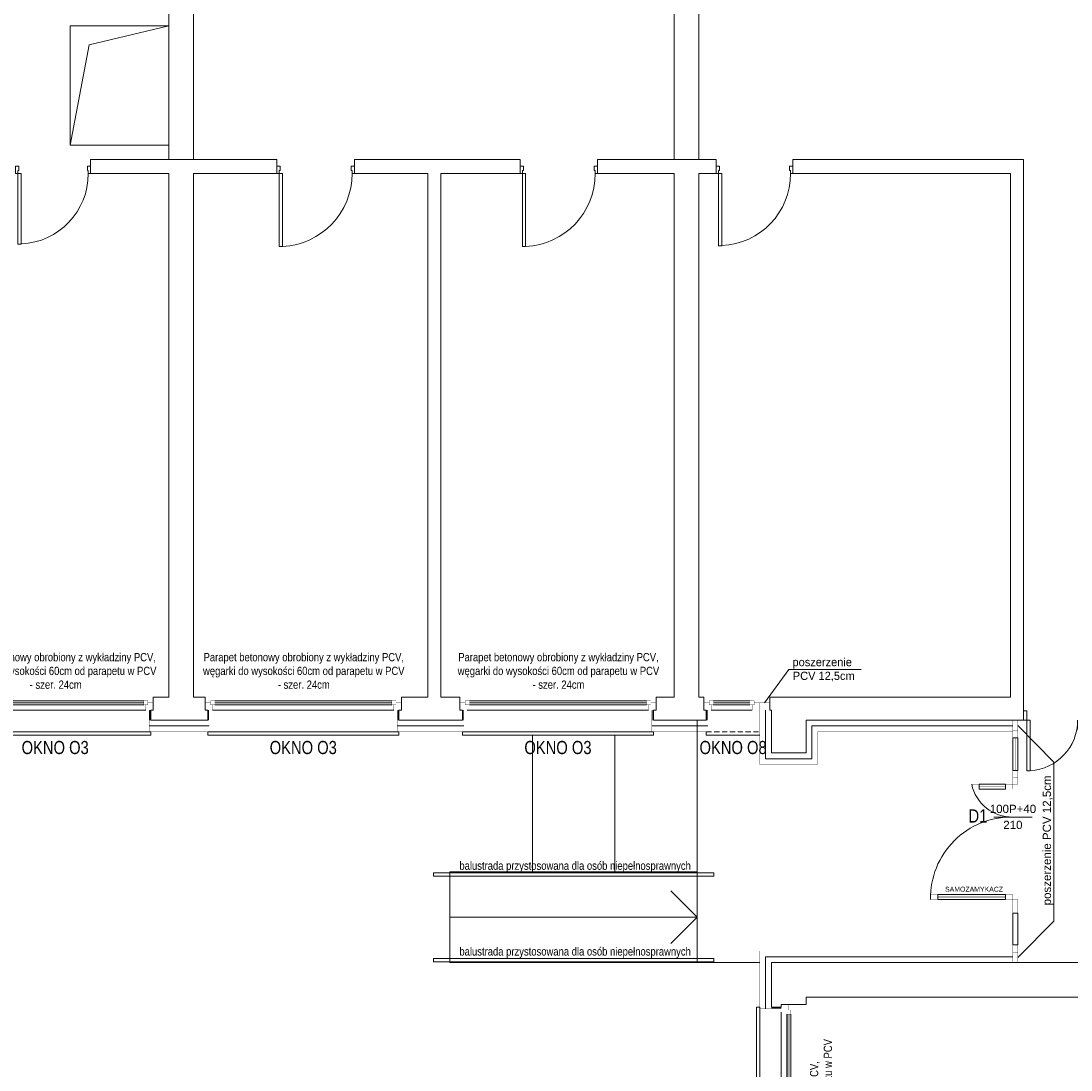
# Model space of a CAD drawing. Header units: millimetres. Extents: x 18880 to 99371, y -5529 to 27899.
# Tile 130 of 161: x 29519 to 30792, y 21821 to 23094. Entities that reach past the tile are written whole.
import ezdxf

# ---------------------------------------------------------------- set-up
doc = ezdxf.new("R2010")
doc.units = ezdxf.units.MM
doc.set_wipeout_variables(frame=1)
doc.linetypes.add('DASHED', pattern=[19.05, 12.7, -6.35])
doc.linetypes.add('Krawędzie ukryte 2', pattern=[400, 300, -100])
for name, color, linetype, lineweight in [('AA_IZOLACJA', 251, 'Continuous', 0), ('AA_OPIS', 2, 'Continuous', 0), ('AA_WIDOK', 254, 'Continuous', 0), ('AP wymiary', 40, 'Continuous', 0), ('Drzwi ArchiCAD_Nr_Pióra__1', 7, 'Continuous', 13), ('Drzwi ArchiCAD_Nr_Pióra__23', 4, 'Continuous', 20), ('Drzwi ArchiCAD_Nr_Pióra__3', 4, 'Continuous', 18), ('K_SCIANY', 90, 'Continuous', 20)]:
    doc.layers.add(name, color=color, linetype=linetype, lineweight=lineweight)
doc.layers.add('Drzwi ArchiCAD', color=7, linetype='Continuous')
doc.layers.add('Okna ArchiCADa', color=7, linetype='Continuous')
doc.layers.add('inwentaryzacja_sciany_Nr_Pióra__4', color=7, linetype='Continuous', lineweight=20, true_color=0x029e21)
doc.styles.add('ARIAL', font='arial.ttf')
doc.styles.add('Arial Narrow', font='txt')
doc.styles.add('GENERATED_STYLE_1', font='txt')
doc.linetypes.add('STYROPIAN', pattern='A,0.000141,[1,styropian.shx,S=1,R=0,X=0,Y=0],-14.102004', length=14.102145)

# ---------------------------------------------------------------- blocks, each defined once
blk = doc.blocks.new('D2 Asymetryczne 12_7')
at = {"layer": 'Drzwi ArchiCAD_Nr_Pióra__1', "linetype": 'Continuous'}
for p, q in [((-895, 0), (-895, -115)), ((895, 0), (895, -115))]:
    blk.add_line(p, q, dxfattribs=at)
at = {"layer": 'Drzwi ArchiCAD_Nr_Pióra__23', "linetype": 'Continuous'}
for p, q in [((-855, 0), (-895, 0)), ((-895, 0), (-895, -115)), ((-855, -115), (-855, 0)), ((895, 0), (855, 0)), ((855, 0), (855, -115)), ((895, -115), (895, 0)), ((-895, -115), (-855, -115)), ((855, -115), (895, -115))]:
    blk.add_line(p, q, dxfattribs=at)
at = {"layer": 'Drzwi ArchiCAD_Nr_Pióra__3', "linetype": 'Continuous'}
for p, q in [((855, 1094.4), (815, 1094.4)), ((815, 1094.4), (815, 0)), ((855, 0), (855, 1094.4)), ((-855, 0), (-855, 615.6)), ((-855, 615.6), (-815, 615.6)), ((-815, 615.6), (-815, 0)), ((-815, 0), (-855, 0)), ((815, 0), (855, 0))]:
    blk.add_line(p, q, dxfattribs=at)
for centre, radius, start, end in [((855, 0), 1094.4, 92.09321, 180), ((-855, 0), 615.6, 0, 86.2823)]:
    blk.add_arc(centre, radius, start, end, dxfattribs=at)
blk = doc.blocks.new('D1 Drzwi proste 12_37')
at = {"layer": 'Drzwi ArchiCAD_Nr_Pióra__1', "linetype": 'Continuous'}
for p, q in [((-455, 0), (-455, -90)), ((455, 0), (455, -90))]:
    blk.add_line(p, q, dxfattribs=at)
at = {"layer": 'Drzwi ArchiCAD_Nr_Pióra__23', "linetype": 'Continuous'}
for p, q in [((-427, 0), (-455, 0)), ((-455, 0), (-455, -90)), ((-427, -40), (-427, 0)), ((455, 0), (427, 0)), ((427, 0), (427, -40)), ((455, -90), (455, 0)), ((-455, -90), (-415, -90)), ((-415, -40), (-427, -40)), ((-415, -90), (-415, -40)), ((427, -40), (415, -40)), ((415, -40), (415, -90)), ((415, -90), (455, -90))]:
    blk.add_line(p, q, dxfattribs=at)
at = {"layer": 'Drzwi ArchiCAD_Nr_Pióra__3', "linetype": 'Continuous'}
for p, q in [((427, 854), (387, 854)), ((387, 854), (387, 0)), ((427, 0), (427, 854)), ((387, 0), (427, 0))]:
    blk.add_line(p, q, dxfattribs=at)
blk.add_arc((427, 0), 854, 92.6846, 180, dxfattribs=at)
blk = doc.blocks.new('D1 Drzwi proste 12_35')
at = {"layer": 'Drzwi ArchiCAD_Nr_Pióra__1', "linetype": 'Continuous'}
for p, q in [((-470, 0), (-470, -90)), ((470, 0), (470, -90))]:
    blk.add_line(p, q, dxfattribs=at)
at = {"layer": 'Drzwi ArchiCAD_Nr_Pióra__23', "linetype": 'Continuous'}
for p, q in [((-442, 0), (-470, 0)), ((-470, 0), (-470, -90)), ((-442, -40), (-442, 0)), ((470, 0), (442, 0)), ((442, 0), (442, -40)), ((470, -90), (470, 0)), ((-470, -90), (-430, -90)), ((-430, -40), (-442, -40)), ((-430, -90), (-430, -40)), ((442, -40), (430, -40)), ((430, -40), (430, -90)), ((430, -90), (470, -90))]:
    blk.add_line(p, q, dxfattribs=at)
at = {"layer": 'Drzwi ArchiCAD_Nr_Pióra__3', "linetype": 'Continuous'}
for p, q in [((442, 884), (402, 884)), ((402, 884), (402, 0)), ((442, 0), (442, 884)), ((402, 0), (442, 0))]:
    blk.add_line(p, q, dxfattribs=at)
blk.add_arc((442, 0), 884, 92.5935, 180, dxfattribs=at)
blk = doc.blocks.new('D1 Drzwi proste 12_36')
at = {"layer": 'Drzwi ArchiCAD_Nr_Pióra__1', "linetype": 'Continuous'}
for p, q in [((-465, 0), (-465, -90)), ((465, 0), (465, -90))]:
    blk.add_line(p, q, dxfattribs=at)
at = {"layer": 'Drzwi ArchiCAD_Nr_Pióra__23', "linetype": 'Continuous'}
for p, q in [((-437, 0), (-465, 0)), ((-465, 0), (-465, -90)), ((-437, -40), (-437, 0)), ((465, 0), (437, 0)), ((437, 0), (437, -40)), ((465, -90), (465, 0)), ((-465, -90), (-425, -90)), ((-425, -40), (-437, -40)), ((-425, -90), (-425, -40)), ((437, -40), (425, -40)), ((425, -40), (425, -90)), ((425, -90), (465, -90))]:
    blk.add_line(p, q, dxfattribs=at)
at = {"layer": 'Drzwi ArchiCAD_Nr_Pióra__3', "linetype": 'Continuous'}
for p, q in [((437, 874), (397, 874)), ((397, 874), (397, 0)), ((437, 0), (437, 874)), ((397, 0), (437, 0))]:
    blk.add_line(p, q, dxfattribs=at)
blk.add_arc((437, 0), 874, 92.6231, 180, dxfattribs=at)
blk = doc.blocks.new('O1 rozwierane 12_80')
at = {"layer": 'AA_WIDOK', "color": 4}
blk.add_lwpolyline([(1585, 260), (1585, 300), (-1585, 300), (-1585, 260)], dxfattribs=at)
at = {"layer": 'AA_WIDOK', "linetype": 'DASHED', "ltscale": 0.5}
blk.add_lwpolyline([(1585, 260), (-1585, 260)], dxfattribs=at)
at = {"layer": 'AA_WIDOK', "color": 4, "const_width": 3}
for points in [[(-1615, -90), (-1615, 0)], [(1615, 0), (1615, -90)]]:
    blk.add_lwpolyline(points, dxfattribs=at)
at = {"color": 4}
blk.add_wipeout([(-1500, -115), (-1500, -65), (-1525, -65), (-1525, 0), (1525, 0), (1525, -65), (1500, -65), (1500, -115)], dxfattribs=at).dxf.layer = 'AA_WIDOK'
at = {"layer": 'AA_IZOLACJA', "linetype": 'STYROPIAN', "ltscale": 0.2}
for points in [[(-1575, 120), (-1575, 0)], [(1575, 120), (1575, 0)]]:
    blk.add_lwpolyline(points, dxfattribs=at)
at = {"layer": 'AA_WIDOK', "const_width": 3}
for points in [[(-1565, 260), (-1565, 0)], [(1565, 260), (1565, 0)]]:
    blk.add_lwpolyline(points, dxfattribs=at)
at = {"layer": 'AA_WIDOK', "color": 4, "const_width": 3}
for points in [[(-1615, 0), (-1525, 0)], [(-1525, 0), (-1525, -65)], [(1525, -65), (1525, 0)], [(1525, 0), (1615, 0)], [(-1550, -90), (-1615, -90)], [(-1525, -65), (-1550, -65)], [(-1550, -65), (-1550, -90)], [(-1550, -65), (-1500, -65)], [(-1550, -115), (-1550, -65)], [(-1500, -115), (-1550, -115)], [(-1500, -65), (-1500, -115)], [(1500, -80), (-1500, -80)], [(1500, -90), (-1500, -90)], [(1500, -100), (-1500, -100)], [(1500, -115), (1500, -65)], [(1500, -65), (1550, -65)], [(1550, -115), (1500, -115)], [(1550, -65), (1525, -65)], [(1550, -90), (1550, -65)], [(1550, -65), (1550, -115)], [(1615, -90), (1550, -90)]]:
    blk.add_lwpolyline(points, dxfattribs=at)
at = {"layer": 'AA_WIDOK', "color": 4}
for points in [[(-1525, 0), (1525, 0)], [(1500, -65), (-1500, -65)], [(1500, -115), (-1500, -115)], [(1500, -115), (-1500, -115)]]:
    blk.add_lwpolyline(points, dxfattribs=at)
blk = doc.blocks.new('O1 rozwierane 12_23')
at = {"layer": 'AA_IZOLACJA', "linetype": 'STYROPIAN', "ltscale": 0.2}
for points in [[(-1135, 120), (-1135, 0)], [(1165, 120), (1165, 0)]]:
    blk.add_lwpolyline(points, dxfattribs=at)
at = {"layer": 'AA_WIDOK', "color": 4}
blk.add_lwpolyline([(-1145, 260), (-1145, 300), (1175, 300), (1175, 260)], dxfattribs=at)
at = {"layer": 'AA_WIDOK', "linetype": 'DASHED', "ltscale": 0.5}
blk.add_lwpolyline([(-1145, 260), (1175, 260)], dxfattribs=at)
at = {"layer": 'AA_WIDOK', "const_width": 3}
for points in [[(-1125, 260), (-1125, 0)], [(1155, 260), (1155, 0)]]:
    blk.add_lwpolyline(points, dxfattribs=at)
at = {"layer": 'AA_WIDOK', "color": 4, "const_width": 3}
for points in [[(-1175, 0), (-1175, -90)], [(1205, -90), (1205, 0)]]:
    blk.add_lwpolyline(points, dxfattribs=at)
at = {"color": 4}
blk.add_wipeout([(1090, -115), (1090, -65), (1115, -65), (1115, 0), (-1085, 0), (-1085, -65), (-1060, -65), (-1060, -115)], dxfattribs=at).dxf.layer = 'AA_WIDOK'
at = {"layer": 'AA_WIDOK', "color": 4, "const_width": 3}
for points in [[(-1085, 0), (-1175, 0)], [(-1085, -65), (-1085, 0)], [(1205, 0), (1115, 0)], [(1115, 0), (1115, -65)], [(-1175, -90), (-1110, -90)], [(-1110, -90), (-1110, -65)], [(-1110, -65), (-1085, -65)], [(-1060, -65), (-1110, -65)], [(-1110, -65), (-1110, -115)], [(-1110, -115), (-1060, -115)], [(-1060, -115), (-1060, -65)], [(-1060, -80), (1090, -80)], [(-1060, -90), (1090, -90)], [(-1060, -100), (1090, -100)], [(1140, -65), (1090, -65)], [(1090, -65), (1090, -115)], [(1090, -115), (1140, -115)], [(1115, -65), (1140, -65)], [(1140, -65), (1140, -90)], [(1140, -115), (1140, -65)], [(1140, -90), (1205, -90)]]:
    blk.add_lwpolyline(points, dxfattribs=at)
at = {"layer": 'AA_WIDOK', "color": 4}
for points in [[(1115, 0), (-1085, 0)], [(-1060, -65), (1090, -65)], [(-1060, -115), (1090, -115)], [(-1060, -115), (1090, -115)]]:
    blk.add_lwpolyline(points, dxfattribs=at)

msp = doc.modelspace()

# ---------------------------------------------------------------- linework, layer by layer
at = {"layer": 'AA_IZOLACJA', "linetype": 'STYROPIAN', "ltscale": 0.2}
msp.add_lwpolyline([(30351.01574, 22245.37583), (30351.01574, 22257.37583)], dxfattribs=at)
at = {"layer": 'AA_IZOLACJA', "linetype": 'STYROPIAN', "ltscale": 1.4}
msp.add_lwpolyline([(30722.01574, 22238.37583), (30478.01574, 22238.37583), (30478.01574, 22198.61099), (30422.01574, 22198.61099), (30422.01574, 22257.37583)], dxfattribs=at)
at = {"layer": 'AA_OPIS', "linetype": 'Continuous'}
msp.add_line((30698.81581, 22127.87583), (30745.21567, 22127.87583), dxfattribs=at)
for points in [[(30420.76574, 22266.37583), (30450.32256, 22306.85582), (30537.71916, 22306.85582)], [(30728.01574, 21957.62583), (30771.49573, 22001.44204), (30771.49573, 22194.30961), (30728.01574, 22239.12583)]]:
    msp.add_lwpolyline(points, dxfattribs=at)
at = {"layer": 'AA_WIDOK'}
for p, q in [((30339.01574, 21951.37583), (30339.01574, 22245.37583)), ((30139.01574, 22061.37583), (30139.01574, 22227.37583)), ((30239.01574, 22061.37583), (30239.01574, 22227.37583)), ((30039.01574, 21951.37583), (30039.01574, 22061.37583)), ((30339.01574, 22061.37583), (30039.01574, 22061.37583)), ((30339.01574, 22006.37583), (30307.01385, 22038.37771)), ((30339.01574, 22006.37583), (30039.01574, 22006.37583)), ((30339.01574, 22006.37583), (30307.01385, 21974.37394)), ((30339.01574, 21951.37583), (30039.01574, 21951.37583)), ((30415.01574, 21951.37583), (30339.01574, 21951.37583))]:
    msp.add_line(p, q, dxfattribs=at)
at = {"layer": 'AA_WIDOK', "color": 4, "const_width": 0.3}
for points in [[(30347.01574, 22257.37583), (30347.01574, 22266.37583)], [(30414.51574, 22266.37583), (30414.51574, 22257.37583)]]:
    msp.add_lwpolyline(points, dxfattribs=at)
at = {"layer": 'AA_WIDOK', "const_width": 0.3}
for points in [[(30352.01574, 22231.37583), (30352.01574, 22257.37583)], [(30722.01574, 22231.37583), (30485.01574, 22231.37583), (30485.01574, 22191.61099), (30415.01574, 22191.61099), (30415.01574, 22257.37583)]]:
    msp.add_lwpolyline(points, dxfattribs=at)
at = {"layer": 'AA_WIDOK', "color": 4, "const_width": 0.3}
for points in [[(30414.51574, 22257.37583), (30427.01574, 22257.37583), (30427.01574, 22266.37583), (30414.51574, 22266.37583)], [(30722.01574, 22245.37583), (30722.01574, 22232.87583), (30728.01574, 22232.87583), (30728.01574, 22245.37583)], [(30722.01574, 22232.87583), (30722.01574, 22223.87583), (30728.01574, 22223.87583), (30728.01574, 22232.87583)], [(30725.51574, 22223.87583), (30725.51574, 22184.37583), (30724.51574, 22184.37583), (30724.51574, 22223.87583)], [(30722.01574, 22184.37583), (30722.01574, 22175.37583), (30728.01574, 22175.37583), (30728.01574, 22184.37583)], [(30681.01574, 22167.87583), (30672.01574, 22167.87583), (30672.01574, 22161.87583), (30681.01574, 22161.87583)], [(30722.01574, 22167.87583), (30713.01574, 22167.87583), (30713.01574, 22161.87583), (30722.01574, 22161.87583)], [(30728.01574, 22175.37583), (30728.01574, 22167.87583), (30722.01574, 22167.87583), (30722.01574, 22175.37583)], [(30713.01574, 22164.37583), (30681.01574, 22164.37583), (30681.01574, 22165.37583), (30713.01574, 22165.37583)], [(30631.01574, 22027.87583), (30622.01574, 22027.87583), (30622.01574, 22033.87583), (30631.01574, 22033.87583)], [(30713.01574, 22031.37583), (30631.01574, 22031.37583), (30631.01574, 22030.37583), (30713.01574, 22030.37583)], [(30722.01574, 22027.87583), (30713.01574, 22027.87583), (30713.01574, 22033.87583), (30722.01574, 22033.87583)], [(30728.01574, 22020.37583), (30728.01574, 22027.87583), (30722.01574, 22027.87583), (30722.01574, 22020.37583)], [(30722.01574, 22011.37583), (30722.01574, 22020.37583), (30728.01574, 22020.37583), (30728.01574, 22011.37583)], [(30722.01574, 21963.87583), (30722.01574, 21972.87583), (30728.01574, 21972.87583), (30728.01574, 21963.87583)], [(30722.01574, 21951.37583), (30722.01574, 21963.87583), (30728.01574, 21963.87583), (30728.01574, 21951.37583)]]:
    msp.add_lwpolyline(points, close=True, dxfattribs=at)
at = {"layer": 'AA_WIDOK', "linetype": 'DASHED', "ltscale": 0.5}
msp.add_lwpolyline([(30350.01574, 22231.37583), (30415.01574, 22231.37583)], dxfattribs=at)
at = {"layer": 'AA_WIDOK', "color": 4}
msp.add_lwpolyline([(30350.01574, 22231.37583), (30350.01574, 22227.37583), (30415.01574, 22227.37583)], dxfattribs=at)
for points in [[(30728.01574, 22223.87583), (30728.01574, 22184.37583), (30722.01574, 22184.37583), (30722.01574, 22223.87583)], [(30713.01574, 22161.87583), (30681.01574, 22161.87583), (30681.01574, 22167.87583), (30713.01574, 22167.87583)], [(30713.01574, 22033.87583), (30631.01574, 22033.87583), (30631.01574, 22027.87583), (30713.01574, 22027.87583)], [(30728.01574, 21972.87583), (30728.01574, 22011.37583), (30722.01574, 22011.37583), (30722.01574, 21972.87583)]]:
    msp.add_lwpolyline(points, close=True, dxfattribs=at)
for centre, radius, start, end in [((30720.98822, 22177.84142), 49.97616, 191.50228717, 271.17809632), ((30720.13235, 22029.75921), 98.13469, 88.90032138, 181.09967862)]:
    msp.add_arc(centre, radius, start, end, dxfattribs=at)
at = {"layer": 'AP wymiary'}
for points in [[(30019.01574, 22060.37583), (30359.01574, 22060.37583), (30359.01574, 22056.37583), (30019.01574, 22056.37583)], [(30019.01574, 21952.37583), (30359.01574, 21952.37583), (30359.01574, 21956.37583), (30019.01574, 21956.37583)]]:
    msp.add_lwpolyline(points, close=True, dxfattribs=at)
at = {"layer": 'inwentaryzacja_sciany_Nr_Pióra__4', "linetype": 'Krawędzie ukryte 2'}
for p, q in [((29578.01574, 23087.87583), (29578.01574, 22942.87583)), ((29698.01574, 23087.87583), (29578.01574, 23087.87583)), ((29601.39695, 23064.49461), (29698.01574, 23087.87583)), ((29698.01574, 22942.87583), (29698.01574, 23087.87583)), ((29601.39695, 23064.49461), (29578.01574, 22942.87583)), ((29698.01574, 22962.87583), (29698.01574, 23062.87583)), ((29578.01574, 22942.87583), (29698.01574, 22942.87583))]:
    msp.add_line(p, q, dxfattribs=at)
at = {"layer": 'K_SCIANY'}
for points in [[(29698.01574, 22925.37583), (29698.01574, 23104.37583)], [(29728.01574, 22925.37583), (29728.01574, 23104.37583)], [(30311.01574, 22925.37583), (30311.01574, 23104.37583)], [(30341.01574, 22925.37583), (30341.01574, 23104.37583)], [(29603.01574, 22917.37583), (29603.01574, 22925.37583)], [(29829.01574, 22925.37583), (29603.01574, 22925.37583)], [(29829.01574, 22917.37583), (29829.01574, 22925.37583)], [(29923.01574, 22917.37583), (29923.01574, 22925.37583)], [(30124.01574, 22925.37583), (29923.01574, 22925.37583)], [(30124.01574, 22917.37583), (30124.01574, 22925.37583)], [(30218.01574, 22917.37583), (30218.01574, 22925.37583)], [(30362.01574, 22925.37583), (30218.01574, 22925.37583)], [(30362.01574, 22917.37583), (30362.01574, 22925.37583)], [(30719.01574, 22908.37583), (30719.01574, 22273.37583), (30427.01574, 22273.37583), (30427.01574, 22266.37583), (30427.01574, 22257.37583), (30429.01574, 22257.37583), (30429.01574, 22245.37583), (30429.01574, 22245.37583), (30429.01574, 22205.61099), (30471.01574, 22205.61099), (30471.01574, 22245.37583), (30710.01574, 22245.37583), (30710.01574, 22245.37583), (30722.01574, 22245.37583), (30722.01574, 22245.37583), (30729.01574, 22245.37583), (30735.01574, 22245.37583), (30735.01574, 22256.87583), (30735.01574, 22273.37583), (30735.01574, 22925.37583)], [(30455.01574, 22917.37583), (30455.01574, 22925.37583)], [(30735.01574, 22925.37583), (30455.01574, 22925.37583)], [(29603.01574, 22908.37583), (29603.01574, 22917.37583)], [(29603.01574, 22908.37583), (29698.01574, 22908.37583)], [(29698.01574, 22908.37583), (29698.01574, 22273.37583), (29679.01574, 22273.37583), (29679.01574, 22266.37583), (29679.01574, 22257.37583), (29676.01574, 22257.37583), (29676.01574, 22245.37583), (29698.01574, 22245.37583), (29728.01574, 22245.37583), (29745.01574, 22245.37583), (29745.01574, 22257.37583), (29742.01574, 22257.37583), (29742.01574, 22266.37583), (29742.01574, 22273.37583), (29728.01574, 22273.37583), (29728.01574, 22908.37583)], [(29728.01574, 22908.37583), (29829.01574, 22908.37583)], [(29829.01574, 22908.37583), (29829.01574, 22917.37583)], [(29923.01574, 22908.37583), (29923.01574, 22917.37583)], [(29923.01574, 22908.37583), (30012.01574, 22908.37583)], [(30012.01574, 22908.37583), (30012.01574, 22273.37583), (29980.01574, 22273.37583), (29980.01574, 22266.37583), (29980.01574, 22257.37583), (29977.01574, 22257.37583), (29977.01574, 22245.37583), (30054.01574, 22245.37583), (30054.01574, 22257.37583), (30051.01574, 22257.37583), (30051.01574, 22266.37583), (30051.01574, 22273.37583), (30028.01574, 22273.37583), (30028.01574, 22908.37583)], [(30028.01574, 22908.37583), (30124.01574, 22908.37583)], [(30124.01574, 22908.37583), (30124.01574, 22917.37583)], [(30218.01574, 22908.37583), (30218.01574, 22917.37583)], [(30218.01574, 22908.37583), (30311.01574, 22908.37583)], [(30311.01574, 22908.37583), (30311.01574, 22273.37583), (30289.01574, 22273.37583), (30289.01574, 22266.37583), (30289.01574, 22257.37583), (30286.01574, 22257.37583), (30286.01574, 22245.37583), (30311.01574, 22245.37583), (30341.01574, 22245.37583), (30350.01574, 22245.37583), (30350.01574, 22257.37583), (30347.01574, 22257.37583), (30347.01574, 22266.37583), (30347.01574, 22273.37583), (30341.01574, 22273.37583), (30341.01574, 22908.37583)], [(30341.01574, 22908.37583), (30362.01574, 22908.37583)], [(30362.01574, 22908.37583), (30362.01574, 22917.37583)], [(30455.01574, 22908.37583), (30455.01574, 22917.37583)], [(30455.01574, 22908.37583), (30719.01574, 22908.37583)], [(30710.01574, 21951.37583), (30429.01574, 21951.37583), (30429.01574, 21897.37583), (30441.01574, 21897.37583), (30441.01574, 21900.37583), (30450.01574, 21900.37583), (30471.01574, 21900.37583), (30471.01574, 21909.37583), (30981.01574, 21909.37583)], [(30710.01574, 21951.37583), (30722.01574, 21951.37583)], [(30710.01574, 21951.37583), (30710.01574, 21951.37583)], [(30722.01574, 21951.37583), (30722.01574, 21951.37583)], [(30722.01574, 21951.37583), (30729.01574, 21951.37583)], [(30729.01574, 21951.37583), (30735.01574, 21951.37583)], [(31011.01574, 21951.37583), (30735.01574, 21951.37583)]]:
    msp.add_lwpolyline(points, dxfattribs=at)

# ---------------------------------------------------------------- block references
at = {"layer": 'Drzwi ArchiCAD', "linetype": 'Continuous', "yscale": 0.1, "zscale": 0.1, "rotation": 180}
for name, p, xscale in [('D1 Drzwi proste 12_37', (29557.51574, 22908.37583), 0.1), ('D1 Drzwi proste 12_35', (29876.01574, 22908.37583), 0.1), ('D1 Drzwi proste 12_35', (30171.01574, 22908.37583), 0.1), ('D1 Drzwi proste 12_36', (30408.51574, 22908.37583), 0.1), ('D2 Asymetryczne 12_7', (30824.51574, 22245.37583), -0.1)]:
    msp.add_blockref(name, p, dxfattribs=dict(at, xscale=xscale))

# ---------------------------------------------------------------- texts
at = {"layer": 'AA_OPIS', "linetype": 'Continuous', "attachment_point": 8}
for s, insert, char_height, style in [('poszerzenie\\P PCV 12,5cm', (30490.63175, 22292.35016), 10, 'GENERATED_STYLE_1'), ('100P+40', (30722.08396, 22132.66586), 10, 'ARIAL'), ('210', (30721.95983, 22113.23366), 10, 'ARIAL'), ('SAMOZAMYKACZ', (30674.85852, 22037.24972), 6, 'ARIAL')]:
    msp.add_mtext(s, dxfattribs=dict(at, insert=insert, char_height=char_height, style=style))
at = {"layer": 'AA_OPIS'}
for s, insert, char_height, width, attachment_point, style in [('{\\W0.8;OKNO O3}', (29560.01574, 22220.24388), 16, 300, 2, 'ARIAL'), ('{\\W0.8;OKNO O3}', (29861.01574, 22220.24388), 16, 300, 2, 'ARIAL'), ('{\\W0.8;OKNO O3}', (30170.01574, 22220.24388), 16, 300, 2, 'ARIAL'), ('{\\W0.8;OKNO O8}', (30382.51574, 22220.24388), 16, 300, 2, 'ARIAL'), ('{\\W0.8;D1}', (30679.60011, 22137.23043), 16, 44.2663591, 2, 'ARIAL'), ('\\pxqc;{\\fArial Narrow|b0|i0|c238|p34;\\C2;balustrada przystosowana dla osób niepełnosprawnych}', (30040.83444, 22073.89092), 10, 299.9998938, 1, 'Arial Narrow'), ('\\pxqc;{\\fArial Narrow|b0|i0|c238|p34;\\C2;balustrada przystosowana dla osób niepełnosprawnych}', (30040.83444, 21969.89092), 10, 299.9998938, 1, 'Arial Narrow')]:
    msp.add_mtext(s, dxfattribs=dict(at, insert=insert, char_height=char_height, width=width, attachment_point=attachment_point, style=style))
at = {"layer": 'AA_OPIS', "linetype": 'Continuous', "insert": (30771.20926, 22099.59644), "char_height": 10, "attachment_point": 8, "rotation": 90, "style": 'ARIAL'}
msp.add_mtext('poszerzenie PCV 12,5cm', dxfattribs=at)
at = {"layer": 'AA_OPIS', "insert": (30475.83084, 21586.2951), "char_height": 10, "width": 299.9998938, "attachment_point": 1, "rotation": 90, "style": 'Arial Narrow'}
msp.add_mtext('\\pxqc;{\\fArial Narrow|b0|i0|c238|p34;\\C2;Parapet obrobiony z wykładziny PCV,\\Pwęgarki do wysokości 60cm od parapetu w PCV\\P- szer. 24cm}', dxfattribs=at)

# ---------------------------------------------------------------- next in the draw order: block references
at = {"layer": 'Okna ArchiCADa', "linetype": 'Continuous', "yscale": 0.1, "zscale": 0.1}
for name, p, xscale, rotation in [('O1 rozwierane 12_23', (29558.51574, 22257.37583), -0.1, 180), ('O1 rozwierane 12_23', (29859.51574, 22257.37583), -0.1, 180), ('O1 rozwierane 12_23', (30168.51574, 22257.37583), -0.1, 180), ('O1 rozwierane 12_80', (30441.01574, 21738.87583), 0.1, 90)]:
    msp.add_blockref(name, p, dxfattribs=dict(at, xscale=xscale, rotation=rotation))

# ---------------------------------------------------------------- next in the draw order: wipeouts: each hides what was drawn before it
at = {"color": 4}
msp.add_wipeout([(30403.01574, 22268.87583), (30403.01574, 22263.87583), (30405.51574, 22263.87583), (30405.51574, 22257.37583), (30356.01574, 22257.37583), (30356.01574, 22263.87583), (30358.51574, 22263.87583), (30358.51574, 22268.87583)], dxfattribs=at).dxf.layer = 'AA_WIDOK'

# ---------------------------------------------------------------- next in the draw order: linework, layer by layer
at = {"layer": 'AA_IZOLACJA', "linetype": 'STYROPIAN', "ltscale": 0.2}
for points in [[(29675.01574, 22245.37583), (29675.01574, 22257.37583)], [(29746.01574, 22245.37583), (29746.01574, 22257.37583)], [(29976.01574, 22245.37583), (29976.01574, 22257.37583)], [(30055.01574, 22245.37583), (30055.01574, 22257.37583)], [(30285.01574, 22245.37583), (30285.01574, 22257.37583)]]:
    msp.add_lwpolyline(points, dxfattribs=at)
at = {"layer": 'AA_IZOLACJA', "linetype": 'STYROPIAN', "ltscale": 1.4}
for points in [[(29674.01574, 22238.37583), (29747.01574, 22238.37583)], [(29975.01574, 22238.37583), (30056.01574, 22238.37583)], [(30284.01574, 22238.37583), (30352.01574, 22238.37583)], [(30722.01574, 21958.37583), (30422.01574, 21958.37583), (30422.01574, 21895.37583)]]:
    msp.add_lwpolyline(points, dxfattribs=at)
at = {"layer": 'AA_WIDOK', "color": 4, "const_width": 0.3}
for points in [[(30353.51574, 22268.87583), (30358.51574, 22268.87583)], [(30353.51574, 22263.87583), (30353.51574, 22268.87583)], [(30358.51574, 22268.87583), (30358.51574, 22263.87583)], [(30403.01574, 22263.87583), (30403.01574, 22268.87583)], [(30403.01574, 22268.87583), (30408.01574, 22268.87583)], [(30408.01574, 22268.87583), (30408.01574, 22263.87583)], [(30347.01574, 22266.37583), (30353.51574, 22266.37583)], [(30356.01574, 22257.37583), (30347.01574, 22257.37583)], [(30353.51574, 22266.37583), (30353.51574, 22263.87583)], [(30353.51574, 22263.87583), (30356.01574, 22263.87583)], [(30358.51574, 22263.87583), (30353.51574, 22263.87583)], [(30356.01574, 22263.87583), (30356.01574, 22257.37583)], [(30358.51574, 22267.37583), (30403.01574, 22267.37583)], [(30358.51574, 22266.37583), (30403.01574, 22266.37583)], [(30358.51574, 22265.37583), (30403.01574, 22265.37583)], [(30408.01574, 22263.87583), (30403.01574, 22263.87583)], [(30405.51574, 22257.37583), (30405.51574, 22263.87583)], [(30405.51574, 22263.87583), (30408.01574, 22263.87583)], [(30414.51574, 22257.37583), (30405.51574, 22257.37583)], [(30408.01574, 22263.87583), (30408.01574, 22266.37583)], [(30408.01574, 22266.37583), (30414.51574, 22266.37583)]]:
    msp.add_lwpolyline(points, dxfattribs=at)
at = {"layer": 'AA_WIDOK', "const_width": 0.3}
for points in [[(29674.01574, 22231.37583), (29674.01574, 22257.37583)], [(29747.01574, 22231.37583), (29747.01574, 22257.37583)], [(29975.01574, 22231.37583), (29975.01574, 22257.37583)], [(30056.01574, 22231.37583), (30056.01574, 22257.37583)], [(30284.01574, 22231.37583), (30284.01574, 22257.37583)], [(29674.01574, 22231.37583), (29747.01574, 22231.37583)], [(29975.01574, 22231.37583), (30056.01574, 22231.37583)], [(30284.01574, 22231.37583), (30352.01574, 22231.37583)], [(30722.01574, 21965.37583), (30415.01574, 21965.37583), (30415.01574, 21895.37583)]]:
    msp.add_lwpolyline(points, dxfattribs=at)
at = {"layer": 'AA_WIDOK', "color": 4}
for points in [[(30405.51574, 22257.37583), (30356.01574, 22257.37583)], [(30358.51574, 22268.87583), (30403.01574, 22268.87583)], [(30358.51574, 22268.87583), (30403.01574, 22268.87583)], [(30358.51574, 22263.87583), (30403.01574, 22263.87583)]]:
    msp.add_lwpolyline(points, dxfattribs=at)

# ---------------------------------------------------------------- next in the draw order: texts
at = {"layer": 'AA_OPIS', "char_height": 10, "width": 299.9998938, "attachment_point": 1, "style": 'Arial Narrow'}
for insert in [(29410.62321, 22326.87058), (29711.62321, 22326.87058), (30020.62321, 22326.87058)]:
    msp.add_mtext('\\pxqc;{\\fArial Narrow|b0|i0|c238|p34;\\C9;\\c13081809;Parapet betonowy obrobiony z wykładziny PCV,\\Pwęgarki do wysokości 60cm od parapetu w PCV\\P- szer. 24cm}', dxfattribs=dict(at, insert=insert))

doc.saveas('drawing.dxf')
